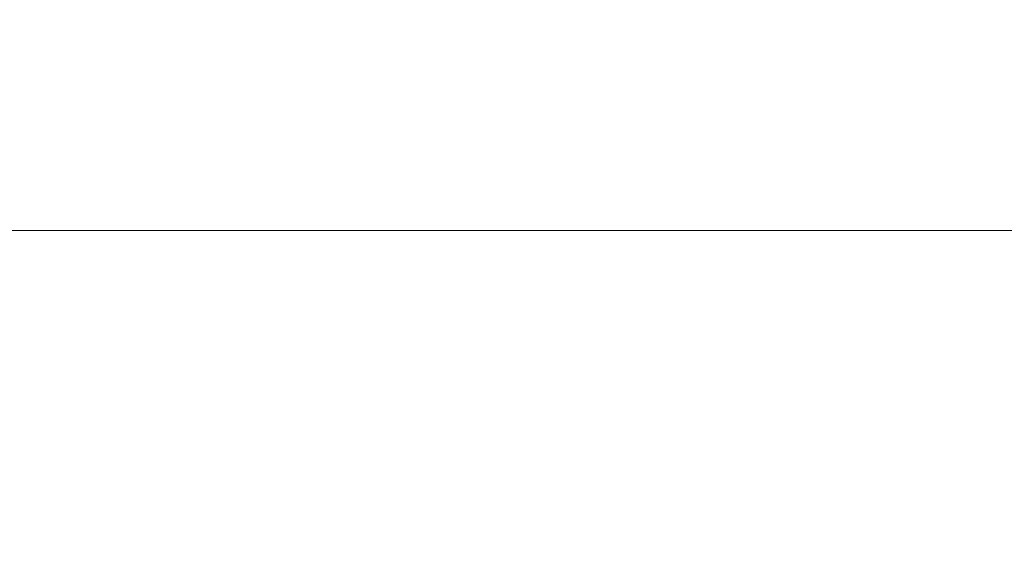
# Model space of a CAD drawing. Header units: centimetres. Extents: x -16 to 17.2, y -26.1 to -24.6.
# Tile 37 of 46: x 4.197 to 4.9, y -25.717 to -25.342. Entities that reach past the tile are written whole.
import ezdxf

# ---------------------------------------------------------------- set-up
doc = ezdxf.new("R2010")
doc.units = ezdxf.units.CM
doc.header["$LTSCALE"] = 2.54
doc.layers.add('Lucido design-1', color=7, linetype='Continuous')

# ---------------------------------------------------------------- blocks, each defined once
blk = doc.blocks.new('Gruppo-1')
at = {"color": 7, "linetype": 'Continuous', "lineweight": 9}
for points in [[(17.08, -24.59215, -166.92232), (17.08, -26.09215, -166.92232), (-15.92, -26.09215, -166.92232), (-15.92, -24.59215, -166.92232)], [(17.08, -24.59215, -151.42232), (17.08, -26.09215, -151.42232), (-15.92, -26.09215, -151.42232), (-15.92, -24.59215, -151.42232)], [(-4.42, -24.59215, -154.82232), (-4.42, -25.49264, -154.82232), (5.58, -25.49264, -154.82232), (5.58, -24.59215, -154.82232)], [(-4.42, -24.59215, -139.32232), (-4.42, -25.49264, -139.32232), (5.58, -25.49264, -139.32232), (5.58, -24.59215, -139.32232)], [(4.58, -25.99149, -153.82232), (5.58, -25.49291, -154.82232), (5.58, -25.49264, -154.82232), (4.58, -25.99122, -153.82232)], [(4.58, -25.99149, -138.32232), (5.58, -25.49291, -139.32232), (5.58, -25.49264, -139.32232), (4.58, -25.99122, -138.32232)]]:
    blk.add_3dface(points, dxfattribs=at)
for points, invisible_edges in [([(-3.12, -25.99122, -153.82232), (4.28, -25.99122, -153.82232), (5.58, -25.49264, -154.82232), (-4.42, -25.49264, -154.82232)], 10), ([(-3.12, -25.99122, -138.32232), (4.28, -25.99122, -138.32232), (5.58, -25.49264, -139.32232), (-4.42, -25.49264, -139.32232)], 10), ([(4.28, -25.99122, -153.82232), (4.58, -25.99122, -153.82232), (5.58, -25.49264, -154.82232)], 8), ([(4.28, -25.99122, -138.32232), (4.58, -25.99122, -138.32232), (5.58, -25.49264, -139.32232)], 8), ([(5.58, -25.49291, -151.62232), (5.58, -25.49291, -154.82232), (4.58, -25.99149, -153.52232), (4.58, -25.99149, -151.72232)], 10), ([(5.58, -25.49291, -154.82232), (4.58, -25.99149, -153.82232), (4.58, -25.99149, -153.52232)], 8), ([(4.68, -25.94163, -151.62232), (5.58, -25.49291, -151.62232), (4.58, -25.99149, -151.72232)], 10), ([(5.58, -25.49291, -136.12232), (5.58, -25.49291, -139.32232), (4.58, -25.99149, -138.02232), (4.58, -25.99149, -136.22232)], 10), ([(5.58, -25.49291, -139.32232), (4.58, -25.99149, -138.32232), (4.58, -25.99149, -138.02232)], 8), ([(4.68, -25.94163, -136.12232), (5.58, -25.49291, -136.12232), (4.58, -25.99149, -136.22232)], 10), ([(5.58, -25.49291, -151.62232), (4.68, -25.94163, -151.62232), (4.68, -26.09215, -151.62232), (17.08, -26.09215, -151.62232)], 8), ([(5.58, -25.49291, -136.12232), (4.68, -25.94163, -136.12232), (4.68, -26.09215, -136.12232), (17.08, -26.09215, -136.12232)], 8)]:
    blk.add_3dface(points, dxfattribs=dict(at, invisible_edges=invisible_edges))

msp = doc.modelspace()

# ---------------------------------------------------------------- block references
at = {"layer": 'Lucido design-1', "color": 7}
msp.add_blockref('Gruppo-1', (0, 0), dxfattribs=at)

doc.saveas('drawing.dxf')
